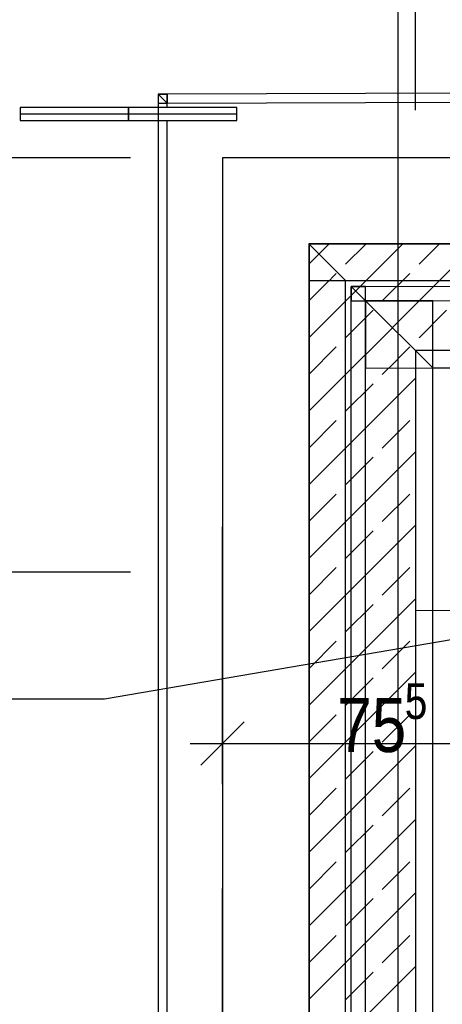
# Model space of a CAD drawing. Header units: metres. Extents: x -2 to 57.6, y -0.5 to 41.5.
# Tile 11 of 41: x 11.6 to 13.6, y 26.7 to 31.2. Entities that reach past the tile are written whole.
import ezdxf
from ezdxf.enums import TextEntityAlignment as Align

# ---------------------------------------------------------------- set-up
doc = ezdxf.new("R2010")
doc.units = ezdxf.units.M
doc.layers.add('ITB_XXX_xRef', color=251, linetype='Continuous')
doc.styles.add('ARIAL NARROW', font='txt', dxfattribs={"height": 0.2})

# ---------------------------------------------------------------- blocks, each defined once
blk = doc.blocks.new('ITB_1003-ID-102-8-535-128')
at = {"layer": 'ITB_XXX_xRef', "lineweight": 25}
for p, q in [((207.6555, 179.0063), (206.468, 179.0063)), ((223.8219, 179.0063), (208.0812, 179.0063)), ((208.0812, 179.0063), (208.0812, 161.5063)), ((208.9878, 178.5152), (209.0791, 178.6066)), ((208.4805, 178.0079), (208.606, 178.1334)), ((208.4805, 177.4988), (208.9712, 177.9895)), ((208.6484, 177.8364), (208.7757, 177.9637)), ((208.4805, 177.6685), (208.606, 177.794)), ((208.8181, 177.6667), (208.9454, 177.794)), ((208.4805, 177.1594), (208.9712, 177.6501)), ((208.6484, 177.497), (208.7757, 177.6243)), ((208.4805, 177.3291), (208.606, 177.4546)), ((208.8181, 177.3273), (208.9454, 177.4546)), ((208.0812, 176.1157), (208.0812, 177.3032)), ((208.4805, 176.82), (208.9712, 177.3107)), ((208.6484, 177.1576), (208.7757, 177.2849)), ((208.4805, 176.9897), (208.606, 177.1152)), ((208.8181, 176.9879), (208.9454, 177.1152)), ((207.6555, 177.0942), (206.468, 177.0942)), ((208.4805, 176.4806), (208.9712, 176.9713)), ((208.6484, 176.8182), (208.7757, 176.9455)), ((208.9712, 176.9181), (214.0281, 176.9092)), ((208.4805, 176.6503), (208.606, 176.7757)), ((208.8181, 176.6485), (208.9454, 176.7757)), ((208.4805, 176.1412), (208.9712, 176.6319)), ((208.6484, 176.4788), (208.7757, 176.606)), ((207.5364, 176.5078), (206.5364, 176.5078)), ((208.4805, 176.3109), (208.606, 176.4363)), ((208.8181, 176.3091), (208.9454, 176.4363)), ((208.1812, 176.4032), (207.9812, 176.2032)), ((207.9312, 176.3032), (208.0812, 176.3032)), ((208.0812, 176.3032), (209.5933, 176.3032)), ((208.4805, 175.8018), (208.9712, 176.2924)), ((208.6484, 176.1394), (208.7757, 176.2666)), ((208.4805, 175.9715), (208.606, 176.0969)), ((208.8181, 175.9696), (208.9454, 176.0969)), ((208.4805, 175.4623), (208.9712, 175.953)), ((208.6484, 175.7999), (208.7757, 175.9272)), ((208.4805, 175.632), (208.606, 175.7575)), ((208.8181, 175.6302), (208.9454, 175.7575)), ((208.0812, 174.4473), (208.0812, 175.6348)), ((208.4805, 175.1229), (208.9712, 175.6136)), ((208.6484, 175.4605), (208.7757, 175.5878)), ((208.4805, 175.2926), (208.606, 175.4181)), ((208.8181, 175.2908), (208.9454, 175.4181)), ((208.4805, 174.7835), (208.9712, 175.2742)), ((208.6484, 175.1211), (208.7757, 175.2484))]:
    blk.add_line(p, q, dxfattribs=at)
at = {"layer": 'ITB_XXX_xRef', "lineweight": 25, "style": 'ARIAL NARROW'}
for s, height, p, p2 in [('5', 0.165, (208.9215, 176.4165), (209.0267, 176.4165)), ('75', 0.25, (208.6101, 176.264), (208.929, 176.264))]:
    blk.add_text(s, height=height, dxfattribs=at).set_placement(p, p2, align=Align.FIT)
at = {"lineweight": 25}
for points in [[(207.7835, 179.3003), (207.8254, 179.2586), (207.8254, 179.3004)], [(208.4784, 178.4395), (208.6479, 178.4395), (208.4784, 178.6091)], [(208.7411, 178.3457), (209.0512, 178.0365), (209.0512, 178.3467)]]:
    blk.add_wipeout(points, dxfattribs=at).dxf.layer = 'ITB_XXX_xRef'
at = {"layer": 'ITB_XXX_xRef', "lineweight": 25}
for p, q in [((207.8254, 179.3004), (207.7835, 179.3003)), ((207.7835, 179.3003), (207.8254, 179.2586)), ((207.8254, 179.2586), (207.8254, 179.3004)), ((208.6479, 178.4395), (208.4784, 178.6091)), ((208.4784, 178.6091), (208.4784, 178.4395)), ((223.7138, 178.6091), (208.4784, 178.6091)), ((208.4784, 178.6091), (208.4784, 178.4395)), ((223.6615, 178.5963), (208.4805, 178.607)), ((208.4805, 178.607), (208.4805, 161.9056)), ((208.4805, 178.517), (208.5704, 178.6069)), ((208.6484, 178.5152), (208.74, 178.6068)), ((208.4784, 178.4395), (208.6479, 178.4395)), ((208.4784, 178.4395), (208.4784, 161.9035)), ((208.4805, 178.3473), (208.606, 178.4728)), ((208.6479, 178.4395), (223.7138, 178.4395)), ((208.6479, 162.073), (208.6479, 178.4395)), ((209.0512, 178.3467), (208.7411, 178.3457)), ((208.7411, 178.3457), (209.0512, 178.0365)), ((209.0512, 178.0365), (209.0512, 178.3467))]:
    blk.add_line(p, q, dxfattribs=at)
at = {"lineweight": 25}
for points in [[(207.7835, 179.2584), (207.7835, 161.2505), (207.8254, 161.2505), (207.8254, 179.2586)], [(208.6747, 178.4119), (208.7411, 178.3457), (208.7411, 178.4121)]]:
    blk.add_wipeout(points, dxfattribs=at).dxf.layer = 'ITB_XXX_xRef'
at = {"layer": 'ITB_XXX_xRef', "lineweight": 25}
for p, q in [((207.8254, 179.2586), (207.7835, 179.2584)), ((207.7835, 179.2584), (207.7835, 161.2505)), ((207.8254, 161.2505), (207.8254, 179.2586)), ((208.7411, 178.4121), (208.6747, 178.4119)), ((208.6747, 178.4119), (208.7411, 178.3457)), ((208.7411, 178.3457), (208.7411, 178.4121)), ((213.0333, 177.4521), (207.5364, 176.5078))]:
    blk.add_line(p, q, dxfattribs=at)
at = {"lineweight": 25}
for points in [[(207.7835, 179.2584), (207.8254, 179.2586), (207.7835, 179.3003)], [(208.7411, 178.0356), (209.0512, 178.0365), (208.7411, 178.3457)]]:
    blk.add_wipeout(points, dxfattribs=at).dxf.layer = 'ITB_XXX_xRef'
at = {"layer": 'ITB_XXX_xRef', "lineweight": 25}
for p, q in [((207.8254, 179.2586), (207.7835, 179.3003)), ((207.7835, 179.3003), (207.7835, 179.2584)), ((207.7835, 179.2584), (207.8254, 179.2586)), ((207.8254, 161.2505), (207.8254, 179.2586)), ((208.8181, 178.3455), (208.9454, 178.4728)), ((209.0512, 178.0365), (208.7411, 178.3457)), ((208.7411, 178.3457), (208.7411, 178.0356)), ((208.6484, 178.1758), (208.7757, 178.3031)), ((208.9878, 178.1758), (209.1151, 178.3031)), ((208.8181, 178.0061), (208.9454, 178.1334)), ((214.025, 178.1292), (208.9712, 178.1163)), ((223.1815, 178.1163), (208.9712, 178.1163)), ((208.9712, 178.1163), (208.9712, 162.3963)), ((223.1815, 178.1163), (208.9712, 178.1163)), ((208.9712, 178.1163), (208.9712, 162.3963)), ((208.9712, 178.1163), (208.9712, 176.9181)), ((209.0512, 178.0365), (222.9415, 178.0794)), ((208.7411, 178.0356), (209.0512, 178.0365)), ((209.0512, 162.4763), (209.0512, 178.0365))]:
    blk.add_line(p, q, dxfattribs=at)
at = {"lineweight": 25}
for points in [[(223.8087, 179.3497), (207.8254, 179.3004), (207.8254, 179.2586), (223.8016, 179.3078), (223.8087, 179.318)], [(208.6747, 178.3455), (208.7411, 178.3457), (208.6747, 178.4119)]]:
    blk.add_wipeout(points, dxfattribs=at).dxf.layer = 'ITB_XXX_xRef'
at = {"layer": 'ITB_XXX_xRef', "lineweight": 25}
for p, q in [((208.8923, 157.2264), (208.8923, 182.634)), ((208.9712, 179.2256), (208.9712, 180.4131)), ((223.8087, 179.3497), (207.8254, 179.3004)), ((223.8109, 179.3497), (207.8254, 179.3004)), ((207.7835, 179.3003), (207.8254, 179.3004)), ((207.8254, 179.2586), (223.8016, 179.3078)), ((207.8254, 179.2586), (223.8016, 179.3078)), ((207.8254, 179.3004), (207.8254, 179.2586)), ((208.4805, 178.1776), (208.9095, 178.6067)), ((208.4805, 177.8382), (209.2487, 178.6064)), ((208.6747, 178.4119), (223.2057, 178.4567)), ((208.7411, 178.3457), (208.6747, 178.4119)), ((208.6747, 178.4119), (208.6747, 178.3455)), ((208.6747, 162.0998), (208.6747, 178.4119)), ((208.7411, 178.3457), (222.9415, 178.3895)), ((208.6747, 178.3455), (208.7411, 178.3457)), ((208.7411, 162.1661), (208.7411, 178.3457))]:
    blk.add_line(p, q, dxfattribs=at)
at = {"lineweight": 25}
blk.add_wipeout([(208.1466, 179.2079), (208.1466, 179.2379), (207.6466, 179.2379), (207.6466, 179.1779), (208.1466, 179.1779)], dxfattribs=at).dxf.layer = 'ITB_XXX_xRef'
at = {"layer": 'ITB_XXX_xRef', "lineweight": 25}
for p, q in [((207.7835, 179.3003), (207.7835, 161.2086)), ((208.1466, 179.2379), (207.6466, 179.2379)), ((207.6466, 179.2379), (207.6466, 179.1779)), ((208.1466, 179.2079), (208.1466, 179.2379)), ((208.1466, 179.2079), (208.1466, 179.2379)), ((208.1466, 179.1779), (208.1466, 179.2079)), ((208.1466, 179.1779), (208.1466, 179.2079)), ((207.6466, 179.1779), (208.1466, 179.1779))]:
    blk.add_line(p, q, dxfattribs=at)
at = {"lineweight": 25}
blk.add_wipeout([(207.1466, 179.2079), (207.1466, 179.1779), (207.6466, 179.1779), (207.6466, 179.2379), (207.1466, 179.2379)], dxfattribs=at).dxf.layer = 'ITB_XXX_xRef'
at = {"layer": 'ITB_XXX_xRef', "lineweight": 25}
for p, q in [((207.6466, 179.2379), (207.1466, 179.2379)), ((207.1466, 179.2379), (207.1466, 179.2079)), ((207.6466, 179.2379), (207.1466, 179.2379)), ((207.1466, 179.2379), (207.1466, 179.2079)), ((207.1466, 179.2079), (207.1466, 179.1779)), ((208.1466, 179.2079), (207.1466, 179.2079)), ((207.1466, 179.2079), (207.1466, 179.1779)), ((207.6466, 179.1779), (207.6466, 179.2379)), ((208.1466, 179.2379), (207.6466, 179.2379)), ((207.1466, 179.1779), (207.6466, 179.1779)), ((207.1466, 179.1779), (207.6466, 179.1779)), ((207.6466, 179.1779), (208.1466, 179.1779))]:
    blk.add_line(p, q, dxfattribs=at)

msp = doc.modelspace()

# ---------------------------------------------------------------- block references
at = {"layer": 'ITB_XXX_xRef', "lineweight": 25}
msp.add_blockref('ITB_1003-ID-102-8-535-128', (-195.4999, -148.4381), dxfattribs=at)

doc.saveas('drawing.dxf')
